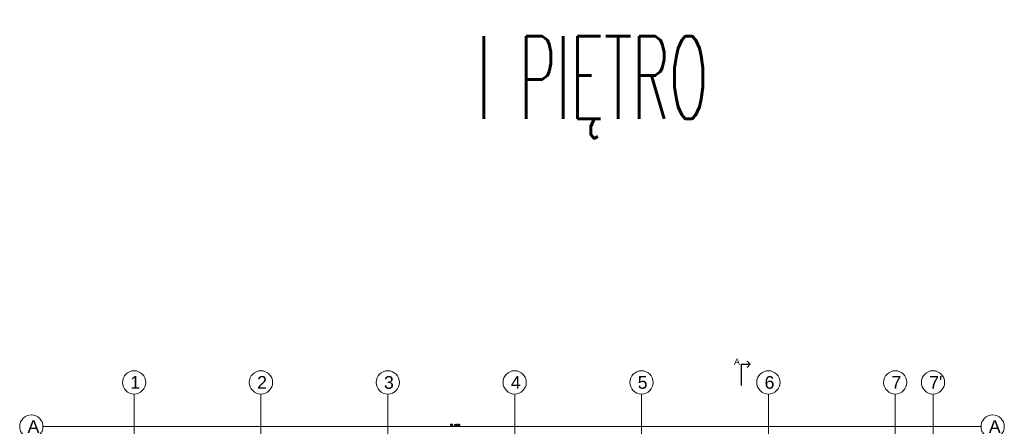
# Model space of a CAD drawing. Header units: millimetres. Extents: x -5254 to 173417, y -28809 to -6400.
# Tile 55 of 256: x 19771 to 27533, y -9805 to -6601. Entities that reach past the tile are written whole.
import ezdxf

# ---------------------------------------------------------------- set-up
doc = ezdxf.new("R2010")
doc.units = ezdxf.units.MM
for name, color, linetype, lineweight in [('_MW_ppoż', 7, 'Continuous', 0), ('m_tekst', 7, 'Continuous', 13), ('mr_przekroje', 7, 'Continuous', 25)]:
    doc.layers.add(name, color=color, linetype=linetype, lineweight=lineweight)
doc.styles.get("Standard").update_dxf_attribs({"font": 'arial.ttf'})

# ---------------------------------------------------------------- blocks, each defined once
blk = doc.blocks.new('zw$A8B1')
at = {"layer": '_MW_ppoż', "color": 251}
for points in [[(901.8, 4225.7), (901.8, 183.5)], [(1901.8, 4225.7), (1901.8, 183.5)], [(2901.8, 4225.7), (2901.8, 183.5)], [(3901.8, 4225.7), (3901.8, 183.5)], [(4901.8, 4225.7), (4901.8, 183.5)], [(5901.8, 4225.7), (5901.8, 183.5)], [(6901.8, 4225.7), (6901.8, 183.5)], [(7199.4, 4225.7), (7199.4, 183.5)], [(183.5, 3969.9), (7578, 3969.9)], [(183.5, 3259.9), (7578, 3259.9)], [(183.5, 2549.9), (7578, 2549.9)], [(183.5, 1839.9), (7578, 1839.9)], [(183.5, 1129.9), (7578, 1129.9)], [(183.5, 402.9), (7578, 402.9)]]:
    blk.add_lwpolyline(points, dxfattribs=at)
for centre in [(901.8, 4317.5), (1901.8, 4317.5), (2901.8, 4317.5), (3901.8, 4317.5), (4901.8, 4317.5), (5901.8, 4317.5), (6901.8, 4317.5), (7199.4, 4317.5), (91.8, 3969.9), (7669.7, 3969.9), (91.8, 3259.9), (7669.7, 3259.9), (91.8, 2549.9), (7669.7, 2549.9), (91.8, 1839.9), (7669.7, 1839.9), (91.8, 1129.9), (7669.7, 1129.9), (91.8, 402.9), (7669.7, 402.9), (901.8, 91.8), (1901.8, 91.8), (2901.8, 91.8), (3901.8, 91.8), (4901.8, 91.8), (5901.8, 91.8), (6901.8, 91.8), (7199.4, 91.8)]:
    blk.add_circle(centre, 91.8, dxfattribs=at)
at = {"layer": '_MW_ppoż', "color": 251, "char_height": 100, "width": 98.152, "attachment_point": 1}
for s, insert in [('1', (871.7, 4367.5)), ('2', (1871.7, 4367.5)), ('3', (2871.7, 4367.5)), ('4', (3871.7, 4367.5)), ('5', (4871.7, 4367.5)), ('6', (5871.7, 4367.5)), ('7', (6871.7, 4367.5)), ("7'", (7169.3, 4367.5)), ('A', (61.7, 4020)), ('A', (7639.6, 4020)), ('B', (61.7, 3310)), ('B', (7639.6, 3310)), ('C', (61.7, 2600)), ('C', (7639.6, 2600)), ('D', (61.7, 1890)), ('D', (7639.6, 1890)), ('E', (61.7, 1180)), ('E', (7639.6, 1180)), ('F', (61.7, 453)), ('F', (7639.6, 453)), ('1', (871.7, 141.8)), ('2', (1871.7, 141.8)), ('3', (2871.7, 141.8)), ('4', (3871.7, 141.8)), ('5', (4871.7, 141.8)), ('6', (5871.7, 141.8)), ('7', (6871.7, 141.8)), ("7'", (7169.3, 141.8))]:
    blk.add_mtext(s, dxfattribs=dict(at, insert=insert))

msp = doc.modelspace()

# ---------------------------------------------------------------- linework, layer by layer
at = {"layer": 'mr_przekroje'}
for points in [[(25530.28, -9315.69), (25505.53, -9290.94)], [(25460.28, -9482.44), (25460.28, -9315.69), (25530.28, -9315.69)], [(25530.28, -9315.69), (25505.53, -9340.44)]]:
    msp.add_lwpolyline(points, dxfattribs=at)

# ---------------------------------------------------------------- block references
at = {"layer": '_MW_ppoż', "color": 251}
msp.add_blockref('zw$A8B1', (19771.27, -13776.61), dxfattribs=at)

# ---------------------------------------------------------------- texts
at = {"layer": 'Defpoints', "insert": (23373.78, -6731.58), "char_height": 650, "width": 8402.6692, "attachment_point": 1}
msp.add_mtext('{\\Fsimplex|c238;\\W0.5;I PIĘTRO}', dxfattribs=at)
at = {"layer": 'm_tekst', "insert": (23165.86, -9787), "char_height": 15, "attachment_point": 1}
msp.add_mtext('{\\Fsimplex|c238;\\W0.7;RS %%C150}', dxfattribs=at)
at = {"layer": 'mr_przekroje', "insert": (25402.23, -9271.54), "char_height": 50, "attachment_point": 1}
msp.add_mtext_dynamic_manual_height_columns('A', width=67.0476, gutter_width=12.5, heights=[-50], dxfattribs=at)

doc.saveas('drawing.dxf')
